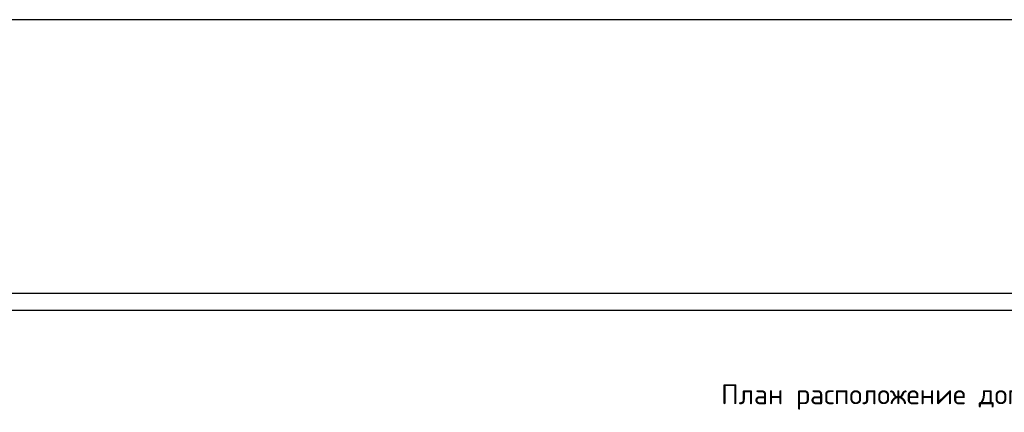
# Model space of a CAD drawing. Header units: millimetres. Extents: x 125896 to 2572636, y -120305 to 130347.
# Tile 127 of 256: x 322233 to 337050, y 124444 to 130347. Entities that reach past the tile are written whole.
import ezdxf

# ---------------------------------------------------------------- set-up
doc = ezdxf.new("R2010")
doc.units = ezdxf.units.MM
doc.layers.add('11', color=7, linetype='Continuous')
doc.layers.add('Столовая - обозначения', color=7, linetype='Continuous')
doc.layers.add('Столовая Двери и окна', color=7, linetype='Continuous', lineweight=15)
doc.layers.add('ТЕКСТ', color=7, linetype='Continuous', lineweight=15)
doc.styles.get("Standard").update_dxf_attribs({"font": 'isocpeur.ttf'})

# ---------------------------------------------------------------- blocks, each defined once
blk = doc.blocks.new('Штамп')
at = {"layer": '11'}
blk.add_line((311470, 126228), (252070, 126228), dxfattribs=at)
at = {"layer": '11', "lineweight": 30}
blk.add_line((254210, 125978), (311220, 125978), dxfattribs=at)

msp = doc.modelspace()

# ---------------------------------------------------------------- linework, layer by layer
at = {"layer": 'Столовая Двери и окна', "color": 3, "lineweight": 30}
msp.add_lwpolyline([(209562.5, 75920.9), (461581.5, 75920.9), (461581.5, 130347.2), (209562.5, 130347.2)], close=True, dxfattribs=at)

# ---------------------------------------------------------------- block references
at = {"layer": 'Столовая - обозначения', "color": 252, "lineweight": 20, "true_color": 0x939598}
msp.add_blockref('Штамп', (62122.6, 0), dxfattribs=at)

# ---------------------------------------------------------------- texts
at = {"layer": 'ТЕКСТ', "lineweight": 25}
msp.add_text('План расположение дополнительной анкеровки', height=300, dxfattribs=at).set_placement((332787.5, 124564.6))

doc.saveas('drawing.dxf')
